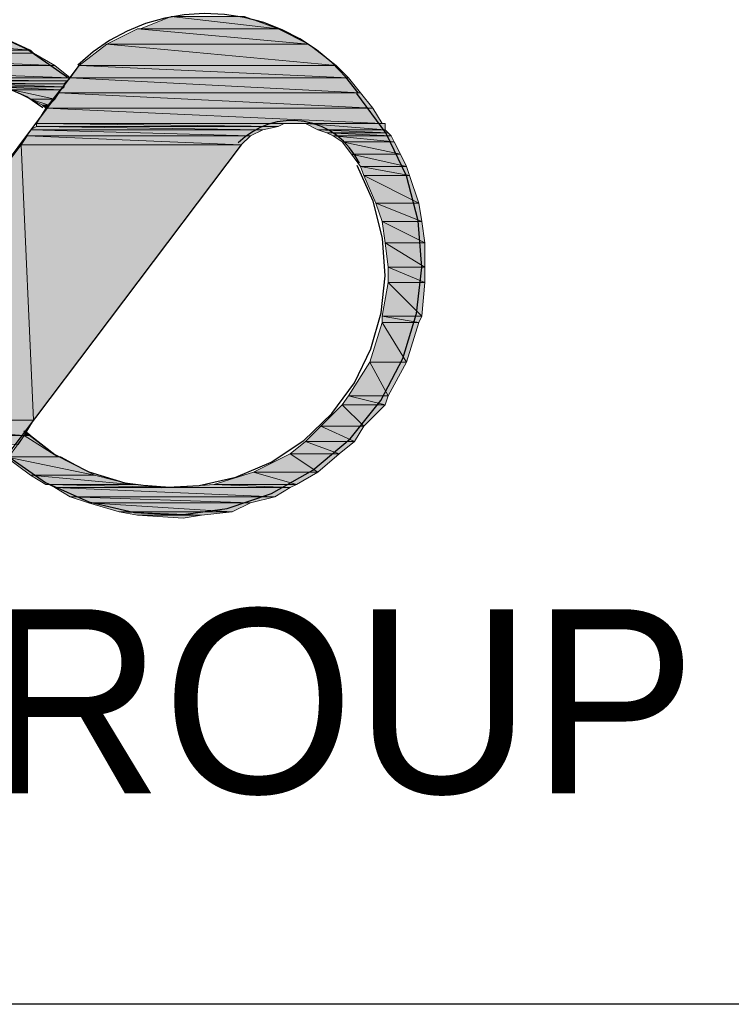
# Model space of a CAD drawing. Header units: millimetres. Extents: x 0 to 420, y 0 to 297.
# Tile 82 of 95: x 390 to 399, y 88 to 101. Entities that reach past the tile are written whole.
import ezdxf

# ---------------------------------------------------------------- set-up
doc = ezdxf.new("R2010")
doc.units = ezdxf.units.MM
doc.layers.add('FILL_FF1919', color=7, linetype='Continuous', true_color=0xff1919)
doc.layers.add('LINE_FF1919', color=7, linetype='Continuous', true_color=0xff1919)
doc.layers.add('LINE_000000', color=7, linetype='Continuous')
doc.layers.add('TEXT', color=7, linetype='Continuous')

msp = doc.modelspace()

# ---------------------------------------------------------------- hatches: boundary and pattern name
at = {"layer": 'FILL_FF1919'}
h = msp.add_hatch(color=7, dxfattribs=at)
h.dxf.hatch_style = 1
h.paths.add_polyline_path([(391.626, 101.431), (393.107, 101.261), (391.202, 101.261), (391.626, 101.431)])
h = msp.add_hatch(color=7, dxfattribs=at)
h.dxf.hatch_style = 1
h.paths.add_polyline_path([(392.642, 101.431), (391.626, 101.431), (393.107, 101.261), (392.642, 101.431)])
h = msp.add_hatch(color=7, dxfattribs=at)
h.dxf.hatch_style = 1
h.paths.add_polyline_path([(386.461, 101.219), (389.678, 100.965), (385.911, 100.965), (386.461, 101.219)])
h = msp.add_hatch(color=7, dxfattribs=at)
h.dxf.hatch_style = 1
h.paths.add_polyline_path([(389.128, 101.219), (386.461, 101.219), (389.678, 100.965), (389.128, 101.219)])
h = msp.add_hatch(color=7, dxfattribs=at)
h.dxf.hatch_style = 1
h.paths.add_polyline_path([(391.16, 101.261), (393.531, 101.05), (390.737, 101.05), (391.16, 101.261)])
h = msp.add_hatch(color=7, dxfattribs=at)
h.dxf.hatch_style = 1
h.paths.add_polyline_path([(393.107, 101.261), (391.202, 101.261), (391.16, 101.261), (393.107, 101.261)])
h = msp.add_hatch(color=7, dxfattribs=at)
h.dxf.hatch_style = 1
h.paths.add_polyline_path([(393.107, 101.261), (391.16, 101.261), (393.531, 101.05), (393.107, 101.261)])
h = msp.add_hatch(color=7, dxfattribs=at)
h.dxf.hatch_style = 1
h.paths.add_polyline_path([(391.202, 101.261), (393.107, 101.261), (391.202, 101.261)])
h = msp.add_hatch(color=7, dxfattribs=at)
h.dxf.hatch_style = 1
h.paths.add_polyline_path([(390.737, 101.05), (393.912, 100.753), (390.356, 100.753), (390.737, 101.05)])
h = msp.add_hatch(color=7, dxfattribs=at)
h.dxf.hatch_style = 1
h.paths.add_polyline_path([(393.531, 101.05), (390.737, 101.05), (393.531, 101.05)])
h = msp.add_hatch(color=7, dxfattribs=at)
h.dxf.hatch_style = 1
h.paths.add_polyline_path([(390.737, 101.05), (393.531, 101.05), (390.737, 101.05)])
h = msp.add_hatch(color=7, dxfattribs=at)
h.dxf.hatch_style = 1
h.paths.add_polyline_path([(393.531, 101.05), (390.737, 101.05), (393.912, 100.753), (393.531, 101.05)])
h = msp.add_hatch(color=7, dxfattribs=at)
h.dxf.hatch_style = 1
h.paths.add_polyline_path([(385.826, 100.923), (390.017, 100.753), (385.572, 100.753), (385.826, 100.923)])
h = msp.add_hatch(color=7, dxfattribs=at)
h.dxf.hatch_style = 1
h.paths.add_polyline_path([(385.911, 100.965), (389.721, 100.923), (385.826, 100.923), (385.911, 100.965)])
h = msp.add_hatch(color=7, dxfattribs=at)
h.dxf.hatch_style = 1
h.paths.add_polyline_path([(389.721, 100.923), (385.826, 100.923), (390.017, 100.753), (389.721, 100.923)])
h = msp.add_hatch(color=7, dxfattribs=at)
h.dxf.hatch_style = 1
h.paths.add_polyline_path([(389.678, 100.965), (385.911, 100.965), (389.721, 100.923), (389.678, 100.965)])
h = msp.add_hatch(color=7, dxfattribs=at)
h.dxf.hatch_style = 1
h.paths.add_polyline_path([(385.572, 100.753), (390.229, 100.584), (385.36, 100.584), (385.572, 100.753)])
h = msp.add_hatch(color=7, dxfattribs=at)
h.dxf.hatch_style = 1
h.paths.add_polyline_path([(390.017, 100.753), (385.572, 100.753), (390.229, 100.584), (390.017, 100.753)])
h = msp.add_hatch(color=7, dxfattribs=at)
h.dxf.hatch_style = 1
h.paths.add_polyline_path([(390.356, 100.753), (394.081, 100.584), (390.229, 100.584), (390.356, 100.753)])
h = msp.add_hatch(color=7, dxfattribs=at)
h.dxf.hatch_style = 1
h.paths.add_polyline_path([(393.912, 100.753), (390.356, 100.753), (393.912, 100.753)])
h = msp.add_hatch(color=7, dxfattribs=at)
h.dxf.hatch_style = 1
h.paths.add_polyline_path([(390.356, 100.753), (393.912, 100.753), (390.356, 100.753)])
h = msp.add_hatch(color=7, dxfattribs=at)
h.dxf.hatch_style = 1
h.paths.add_polyline_path([(393.912, 100.753), (390.356, 100.753), (394.081, 100.584), (393.912, 100.753)])
h = msp.add_hatch(color=7, dxfattribs=at)
h.dxf.hatch_style = 1
h.paths.add_polyline_path([(385.276, 100.542), (390.144, 100.499), (385.233, 100.499), (385.276, 100.542)])
h = msp.add_hatch(color=7, dxfattribs=at)
h.dxf.hatch_style = 1
h.paths.add_polyline_path([(385.36, 100.584), (390.186, 100.542), (385.276, 100.542), (385.36, 100.584)])
h = msp.add_hatch(color=7, dxfattribs=at)
h.dxf.hatch_style = 1
h.paths.add_polyline_path([(390.186, 100.542), (385.276, 100.542), (390.144, 100.499), (390.186, 100.542)])
h = msp.add_hatch(color=7, dxfattribs=at)
h.dxf.hatch_style = 1
h.paths.add_polyline_path([(390.229, 100.584), (385.36, 100.584), (390.186, 100.542), (390.229, 100.584)])
h = msp.add_hatch(color=7, dxfattribs=at)
h.dxf.hatch_style = 1
h.paths.add_polyline_path([(390.144, 100.499), (388.916, 100.499), (390.144, 100.457), (390.144, 100.499)])
h = msp.add_hatch(color=7, dxfattribs=at)
h.dxf.hatch_style = 1
h.paths.add_polyline_path([(388.916, 100.499), (390.144, 100.457), (389.17, 100.457), (388.916, 100.499)])
h = msp.add_hatch(color=7, dxfattribs=at)
h.dxf.hatch_style = 1
h.paths.add_polyline_path([(390.144, 100.457), (389.17, 100.457), (390.102, 100.415), (390.144, 100.457)])
h = msp.add_hatch(color=7, dxfattribs=at)
h.dxf.hatch_style = 1
h.paths.add_polyline_path([(389.17, 100.457), (390.102, 100.415), (389.424, 100.415), (389.17, 100.457)])
h = msp.add_hatch(color=7, dxfattribs=at)
h.dxf.hatch_style = 1
h.paths.add_polyline_path([(390.229, 100.584), (394.25, 100.372), (390.059, 100.372), (390.229, 100.584)])
h = msp.add_hatch(color=7, dxfattribs=at)
h.dxf.hatch_style = 1
h.paths.add_polyline_path([(394.081, 100.584), (390.229, 100.584), (394.25, 100.372), (394.081, 100.584)])
h = msp.add_hatch(color=7, dxfattribs=at)
h.dxf.hatch_style = 1
h.paths.add_polyline_path([(390.102, 100.415), (389.424, 100.415), (390.017, 100.288), (390.102, 100.415)])
h = msp.add_hatch(color=7, dxfattribs=at)
h.dxf.hatch_style = 1
h.paths.add_polyline_path([(389.424, 100.415), (390.017, 100.288), (389.678, 100.288), (389.424, 100.415)])
h = msp.add_hatch(color=7, dxfattribs=at)
h.dxf.hatch_style = 1
h.paths.add_polyline_path([(390.059, 100.372), (394.42, 100.161), (389.89, 100.161), (390.059, 100.372)])
h = msp.add_hatch(color=7, dxfattribs=at)
h.dxf.hatch_style = 1
h.paths.add_polyline_path([(394.25, 100.372), (390.059, 100.372), (394.42, 100.161), (394.25, 100.372)])
h = msp.add_hatch(color=7, dxfattribs=at)
h.dxf.hatch_style = 1
h.paths.add_polyline_path([(389.678, 100.288), (389.848, 100.203), (389.932, 100.203), (389.678, 100.288)])
h = msp.add_hatch(color=7, dxfattribs=at)
h.dxf.hatch_style = 1
h.paths.add_polyline_path([(389.678, 100.288), (390.017, 100.288), (389.932, 100.203), (389.678, 100.288)])
h = msp.add_hatch(color=7, dxfattribs=at)
h.dxf.hatch_style = 1
h.paths.add_polyline_path([(389.848, 100.203), (389.932, 100.203), (389.89, 100.161), (389.848, 100.203)])
h = msp.add_hatch(color=7, dxfattribs=at)
h.dxf.hatch_style = 1
h.paths.add_polyline_path([(389.89, 100.161), (394.547, 99.949), (389.763, 99.949), (389.89, 100.161)])
h = msp.add_hatch(color=7, dxfattribs=at)
h.dxf.hatch_style = 1
h.paths.add_polyline_path([(394.42, 100.161), (389.89, 100.161), (394.547, 99.949), (394.42, 100.161)])
h = msp.add_hatch(color=7, dxfattribs=at)
h.dxf.hatch_style = 1
h.paths.add_polyline_path([(389.763, 99.907), (392.896, 99.864), (389.678, 99.864), (389.763, 99.907)])
h = msp.add_hatch(color=7, dxfattribs=at)
h.dxf.hatch_style = 1
h.paths.add_polyline_path([(393.192, 99.949), (393.192, 99.949), (389.763, 99.949), (393.192, 99.949), (389.763, 99.949), (393.277, 99.949), (393.192, 99.949)])
h = msp.add_hatch(color=7, dxfattribs=at)
h.dxf.hatch_style = 1
h.paths.add_polyline_path([(393.192, 99.949), (389.763, 99.949), (393.107, 99.907), (393.192, 99.949)])
h = msp.add_hatch(color=7, dxfattribs=at)
h.dxf.hatch_style = 1
h.paths.add_polyline_path([(389.763, 99.949), (393.107, 99.907), (389.763, 99.907), (389.763, 99.949)])
h = msp.add_hatch(color=7, dxfattribs=at)
h.dxf.hatch_style = 1
h.paths.add_polyline_path([(393.107, 99.907), (389.763, 99.907), (392.896, 99.864), (393.107, 99.907)])
h = msp.add_hatch(color=7, dxfattribs=at)
h.dxf.hatch_style = 1
h.paths.add_polyline_path([(394.547, 99.949), (393.277, 99.949), (394.589, 99.949), (394.547, 99.949)])
h = msp.add_hatch(color=7, dxfattribs=at)
h.dxf.hatch_style = 1
h.paths.add_polyline_path([(393.277, 99.949), (394.589, 99.949), (393.488, 99.949), (393.277, 99.949)])
h = msp.add_hatch(color=7, dxfattribs=at)
h.dxf.hatch_style = 1
h.paths.add_polyline_path([(394.589, 99.949), (393.488, 99.949), (394.589, 99.864), (394.589, 99.949)])
h = msp.add_hatch(color=7, dxfattribs=at)
h.dxf.hatch_style = 1
h.paths.add_polyline_path([(393.488, 99.949), (394.589, 99.864), (393.658, 99.864), (393.488, 99.949)])
h = msp.add_hatch(color=7, dxfattribs=at)
h.dxf.hatch_style = 1
h.paths.add_polyline_path([(389.636, 99.78), (392.599, 99.653), (389.551, 99.653), (389.636, 99.78)])
h = msp.add_hatch(color=7, dxfattribs=at)
h.dxf.hatch_style = 1
h.paths.add_polyline_path([(389.678, 99.864), (392.726, 99.78), (389.636, 99.78), (389.678, 99.864)])
h = msp.add_hatch(color=7, dxfattribs=at)
h.dxf.hatch_style = 1
h.paths.add_polyline_path([(392.726, 99.78), (389.636, 99.78), (392.599, 99.653), (392.726, 99.78)])
h = msp.add_hatch(color=7, dxfattribs=at)
h.dxf.hatch_style = 1
h.paths.add_polyline_path([(392.896, 99.864), (389.678, 99.864), (392.726, 99.78), (392.896, 99.864)])
h = msp.add_hatch(color=7, dxfattribs=at)
h.dxf.hatch_style = 1
h.paths.add_polyline_path([(394.589, 99.864), (393.658, 99.864), (394.631, 99.822), (394.589, 99.864)])
h = msp.add_hatch(color=7, dxfattribs=at)
h.dxf.hatch_style = 1
h.paths.add_polyline_path([(393.658, 99.864), (394.631, 99.822), (393.785, 99.822), (393.658, 99.864)])
h = msp.add_hatch(color=7, dxfattribs=at)
h.dxf.hatch_style = 1
h.paths.add_polyline_path([(394.631, 99.822), (393.785, 99.822), (394.674, 99.78), (394.631, 99.822)])
h = msp.add_hatch(color=7, dxfattribs=at)
h.dxf.hatch_style = 1
h.paths.add_polyline_path([(393.785, 99.822), (394.674, 99.78), (393.869, 99.78), (393.785, 99.822)])
h = msp.add_hatch(color=7, dxfattribs=at)
h.dxf.hatch_style = 1
h.paths.add_polyline_path([(394.674, 99.78), (393.869, 99.78), (394.716, 99.695), (394.674, 99.78)])
h = msp.add_hatch(color=7, dxfattribs=at)
h.dxf.hatch_style = 1
h.paths.add_polyline_path([(393.869, 99.78), (394.716, 99.695), (393.996, 99.695), (393.869, 99.78)])
h = msp.add_hatch(color=7, dxfattribs=at)
h.dxf.hatch_style = 1
h.paths.add_polyline_path([(389.551, 99.653), (389.721, 95.843), (386.673, 95.843), (389.551, 99.653)])
h = msp.add_hatch(color=7, dxfattribs=at)
h.dxf.hatch_style = 1
h.paths.add_polyline_path([(392.599, 99.653), (389.551, 99.653), (389.721, 95.843), (392.599, 99.653)])
h = msp.add_hatch(color=7, dxfattribs=at)
h.dxf.hatch_style = 1
h.paths.add_polyline_path([(394.716, 99.695), (393.996, 99.695), (394.801, 99.526), (394.716, 99.695)])
h = msp.add_hatch(color=7, dxfattribs=at)
h.dxf.hatch_style = 1
h.paths.add_polyline_path([(393.996, 99.695), (394.801, 99.526), (394.123, 99.526), (393.996, 99.695)])
h = msp.add_hatch(color=7, dxfattribs=at)
h.dxf.hatch_style = 1
h.paths.add_polyline_path([(394.801, 99.526), (394.123, 99.526), (394.885, 99.356), (394.801, 99.526)])
h = msp.add_hatch(color=7, dxfattribs=at)
h.dxf.hatch_style = 1
h.paths.add_polyline_path([(394.123, 99.526), (394.885, 99.356), (394.25, 99.356), (394.123, 99.526)])
h = msp.add_hatch(color=7, dxfattribs=at)
h.dxf.hatch_style = 1
h.paths.add_polyline_path([(394.885, 99.356), (394.25, 99.356), (394.928, 99.229), (394.885, 99.356)])
h = msp.add_hatch(color=7, dxfattribs=at)
h.dxf.hatch_style = 1
h.paths.add_polyline_path([(394.25, 99.356), (394.928, 99.229), (394.293, 99.229), (394.25, 99.356)])
h = msp.add_hatch(color=7, dxfattribs=at)
h.dxf.hatch_style = 1
h.paths.add_polyline_path([(394.928, 99.229), (394.293, 99.229), (395.055, 98.848), (394.928, 99.229)])
h = msp.add_hatch(color=7, dxfattribs=at)
h.dxf.hatch_style = 1
h.paths.add_polyline_path([(394.293, 99.229), (395.055, 98.848), (394.462, 98.848), (394.293, 99.229)])
h = msp.add_hatch(color=7, dxfattribs=at)
h.dxf.hatch_style = 1
h.paths.add_polyline_path([(395.055, 98.848), (394.462, 98.848), (395.097, 98.594), (395.055, 98.848)])
h = msp.add_hatch(color=7, dxfattribs=at)
h.dxf.hatch_style = 1
h.paths.add_polyline_path([(394.462, 98.848), (395.097, 98.594), (394.547, 98.594), (394.462, 98.848)])
h = msp.add_hatch(color=7, dxfattribs=at)
h.dxf.hatch_style = 1
h.paths.add_polyline_path([(395.097, 98.594), (394.547, 98.594), (395.139, 98.298), (395.097, 98.594)])
h = msp.add_hatch(color=7, dxfattribs=at)
h.dxf.hatch_style = 1
h.paths.add_polyline_path([(394.547, 98.594), (395.139, 98.298), (394.589, 98.298), (394.547, 98.594)])
h = msp.add_hatch(color=7, dxfattribs=at)
h.dxf.hatch_style = 1
h.paths.add_polyline_path([(395.139, 98.298), (394.589, 98.298), (395.139, 97.959), (395.139, 98.298)])
h = msp.add_hatch(color=7, dxfattribs=at)
h.dxf.hatch_style = 1
h.paths.add_polyline_path([(394.589, 98.298), (395.139, 97.959), (394.631, 97.959), (394.589, 98.298)])
h = msp.add_hatch(color=7, dxfattribs=at)
h.dxf.hatch_style = 1
h.paths.add_polyline_path([(395.139, 97.959), (394.631, 97.959), (395.139, 97.748), (395.139, 97.959)])
h = msp.add_hatch(color=7, dxfattribs=at)
h.dxf.hatch_style = 1
h.paths.add_polyline_path([(394.631, 97.959), (395.139, 97.748), (394.631, 97.748), (394.631, 97.959)])
h = msp.add_hatch(color=7, dxfattribs=at)
h.dxf.hatch_style = 1
h.paths.add_polyline_path([(394.631, 97.748), (395.097, 97.282), (394.547, 97.282), (394.631, 97.748)])
h = msp.add_hatch(color=7, dxfattribs=at)
h.dxf.hatch_style = 1
h.paths.add_polyline_path([(395.139, 97.748), (394.631, 97.748), (395.097, 97.282), (395.139, 97.748)])
h = msp.add_hatch(color=7, dxfattribs=at)
h.dxf.hatch_style = 1
h.paths.add_polyline_path([(394.547, 97.197), (394.885, 96.647), (394.377, 96.647), (394.547, 97.197)])
h = msp.add_hatch(color=7, dxfattribs=at)
h.dxf.hatch_style = 1
h.paths.add_polyline_path([(395.097, 97.282), (394.547, 97.282), (395.055, 97.197), (395.097, 97.282)])
h = msp.add_hatch(color=7, dxfattribs=at)
h.dxf.hatch_style = 1
h.paths.add_polyline_path([(394.547, 97.282), (395.055, 97.197), (394.547, 97.197), (394.547, 97.282)])
h = msp.add_hatch(color=7, dxfattribs=at)
h.dxf.hatch_style = 1
h.paths.add_polyline_path([(395.055, 97.197), (394.547, 97.197), (394.885, 96.647), (395.055, 97.197)])
h = msp.add_hatch(color=7, dxfattribs=at)
h.dxf.hatch_style = 1
h.paths.add_polyline_path([(394.377, 96.647), (394.631, 96.181), (394.081, 96.181), (394.377, 96.647)])
h = msp.add_hatch(color=7, dxfattribs=at)
h.dxf.hatch_style = 1
h.paths.add_polyline_path([(394.885, 96.647), (394.377, 96.647), (394.885, 96.647)])
h = msp.add_hatch(color=7, dxfattribs=at)
h.dxf.hatch_style = 1
h.paths.add_polyline_path([(394.377, 96.647), (394.885, 96.647), (394.377, 96.647)])
h = msp.add_hatch(color=7, dxfattribs=at)
h.dxf.hatch_style = 1
h.paths.add_polyline_path([(394.885, 96.647), (394.377, 96.647), (394.631, 96.181), (394.885, 96.647)])
h = msp.add_hatch(color=7, dxfattribs=at)
h.dxf.hatch_style = 1
h.paths.add_polyline_path([(394.081, 96.181), (394.589, 96.054), (393.996, 96.054), (394.081, 96.181)])
h = msp.add_hatch(color=7, dxfattribs=at)
h.dxf.hatch_style = 1
h.paths.add_polyline_path([(394.631, 96.181), (394.081, 96.181), (394.589, 96.054), (394.631, 96.181)])
h = msp.add_hatch(color=7, dxfattribs=at)
h.dxf.hatch_style = 1
h.paths.add_polyline_path([(393.996, 96.054), (394.293, 95.758), (393.7, 95.758), (393.996, 96.054)])
h = msp.add_hatch(color=7, dxfattribs=at)
h.dxf.hatch_style = 1
h.paths.add_polyline_path([(394.589, 96.054), (393.996, 96.054), (394.293, 95.758), (394.589, 96.054)])
h = msp.add_hatch(color=7, dxfattribs=at)
h.dxf.hatch_style = 1
h.paths.add_polyline_path([(386.673, 95.843), (389.594, 95.631), (386.503, 95.631), (386.673, 95.843)])
h = msp.add_hatch(color=7, dxfattribs=at)
h.dxf.hatch_style = 1
h.paths.add_polyline_path([(389.721, 95.843), (386.673, 95.843), (389.594, 95.631), (389.721, 95.843)])
h = msp.add_hatch(color=7, dxfattribs=at)
h.dxf.hatch_style = 1
h.paths.add_polyline_path([(393.7, 95.758), (394.166, 95.546), (393.488, 95.546), (393.7, 95.758)])
h = msp.add_hatch(color=7, dxfattribs=at)
h.dxf.hatch_style = 1
h.paths.add_polyline_path([(394.293, 95.758), (393.7, 95.758), (394.166, 95.546), (394.293, 95.758)])
h = msp.add_hatch(color=7, dxfattribs=at)
h.dxf.hatch_style = 1
h.paths.add_polyline_path([(389.594, 95.631), (386.503, 95.631), (389.509, 95.504), (389.594, 95.631)])
h = msp.add_hatch(color=7, dxfattribs=at)
h.dxf.hatch_style = 1
h.paths.add_polyline_path([(389.594, 95.631), (390.059, 95.335), (389.382, 95.335), (389.594, 95.631)])
h = msp.add_hatch(color=7, dxfattribs=at)
h.dxf.hatch_style = 1
h.paths.add_polyline_path([(389.636, 95.673), (389.678, 95.631), (389.594, 95.631), (389.636, 95.673)])
h = msp.add_hatch(color=7, dxfattribs=at)
h.dxf.hatch_style = 1
h.paths.add_polyline_path([(389.678, 95.631), (389.594, 95.631), (390.059, 95.335), (389.678, 95.631)])
h = msp.add_hatch(color=7, dxfattribs=at)
h.dxf.hatch_style = 1
h.paths.add_polyline_path([(393.488, 95.546), (393.954, 95.377), (393.277, 95.377), (393.488, 95.546)])
h = msp.add_hatch(color=7, dxfattribs=at)
h.dxf.hatch_style = 1
h.paths.add_polyline_path([(394.166, 95.546), (393.488, 95.546), (393.954, 95.377), (394.166, 95.546)])
h = msp.add_hatch(color=7, dxfattribs=at)
h.dxf.hatch_style = 1
h.paths.add_polyline_path([(389.382, 95.335), (390.102, 95.335), (389.34, 95.335), (389.382, 95.335)])
h = msp.add_hatch(color=7, dxfattribs=at)
h.dxf.hatch_style = 1
h.paths.add_polyline_path([(390.102, 95.335), (389.34, 95.335), (390.567, 95.081), (390.102, 95.335)])
h = msp.add_hatch(color=7, dxfattribs=at)
h.dxf.hatch_style = 1
h.paths.add_polyline_path([(389.34, 95.335), (390.567, 95.081), (389.678, 95.081), (389.34, 95.335)])
h = msp.add_hatch(color=7, dxfattribs=at)
h.dxf.hatch_style = 1
h.paths.add_polyline_path([(390.059, 95.335), (389.382, 95.335), (390.102, 95.335), (390.059, 95.335)])
h = msp.add_hatch(color=7, dxfattribs=at)
h.dxf.hatch_style = 1
h.paths.add_polyline_path([(393.277, 95.377), (393.658, 95.123), (392.769, 95.123), (393.277, 95.377)])
h = msp.add_hatch(color=7, dxfattribs=at)
h.dxf.hatch_style = 1
h.paths.add_polyline_path([(393.954, 95.377), (393.277, 95.377), (393.658, 95.123), (393.954, 95.377)])
h = msp.add_hatch(color=7, dxfattribs=at)
h.dxf.hatch_style = 1
h.paths.add_polyline_path([(390.567, 95.081), (389.678, 95.081), (391.075, 94.954), (390.567, 95.081)])
h = msp.add_hatch(color=7, dxfattribs=at)
h.dxf.hatch_style = 1
h.paths.add_polyline_path([(389.678, 95.081), (391.075, 94.954), (389.89, 94.954), (389.678, 95.081)])
h = msp.add_hatch(color=7, dxfattribs=at)
h.dxf.hatch_style = 1
h.paths.add_polyline_path([(392.769, 95.123), (393.361, 94.954), (392.218, 94.954), (392.769, 95.123)])
h = msp.add_hatch(color=7, dxfattribs=at)
h.dxf.hatch_style = 1
h.paths.add_polyline_path([(393.658, 95.123), (392.769, 95.123), (393.658, 95.123)])
h = msp.add_hatch(color=7, dxfattribs=at)
h.dxf.hatch_style = 1
h.paths.add_polyline_path([(392.769, 95.123), (393.658, 95.123), (392.769, 95.123)])
h = msp.add_hatch(color=7, dxfattribs=at)
h.dxf.hatch_style = 1
h.paths.add_polyline_path([(393.658, 95.123), (392.769, 95.123), (393.361, 94.954), (393.658, 95.123)])
h = msp.add_hatch(color=7, dxfattribs=at)
h.dxf.hatch_style = 1
h.paths.add_polyline_path([(391.075, 94.954), (389.89, 94.954), (391.118, 94.954), (391.075, 94.954)])
h = msp.add_hatch(color=7, dxfattribs=at)
h.dxf.hatch_style = 1
h.paths.add_polyline_path([(389.89, 94.954), (391.118, 94.954), (389.932, 94.954), (389.89, 94.954)])
h = msp.add_hatch(color=7, dxfattribs=at)
h.dxf.hatch_style = 1
h.paths.add_polyline_path([(391.118, 94.954), (389.932, 94.954), (391.668, 94.911), (391.118, 94.954)])
h = msp.add_hatch(color=7, dxfattribs=at)
h.dxf.hatch_style = 1
h.paths.add_polyline_path([(389.932, 94.954), (391.668, 94.911), (390.017, 94.911), (389.932, 94.954)])
h = msp.add_hatch(color=7, dxfattribs=at)
h.dxf.hatch_style = 1
h.paths.add_polyline_path([(393.277, 94.911), (390.017, 94.911), (393.065, 94.784), (393.277, 94.911)])
h = msp.add_hatch(color=7, dxfattribs=at)
h.dxf.hatch_style = 1
h.paths.add_polyline_path([(390.017, 94.911), (393.065, 94.784), (390.229, 94.784), (390.017, 94.911)])
h = msp.add_hatch(color=7, dxfattribs=at)
h.dxf.hatch_style = 1
h.paths.add_polyline_path([(392.218, 94.954), (393.277, 94.911), (391.668, 94.911), (392.218, 94.954)])
h = msp.add_hatch(color=7, dxfattribs=at)
h.dxf.hatch_style = 1
h.paths.add_polyline_path([(393.361, 94.954), (392.218, 94.954), (393.277, 94.911), (393.361, 94.954)])
h = msp.add_hatch(color=7, dxfattribs=at)
h.dxf.hatch_style = 1
h.paths.add_polyline_path([(393.065, 94.784), (390.229, 94.784), (392.726, 94.7), (393.065, 94.784)])
h = msp.add_hatch(color=7, dxfattribs=at)
h.dxf.hatch_style = 1
h.paths.add_polyline_path([(390.229, 94.784), (392.726, 94.7), (390.483, 94.7), (390.229, 94.784)])
h = msp.add_hatch(color=7, dxfattribs=at)
h.dxf.hatch_style = 1
h.paths.add_polyline_path([(392.726, 94.7), (390.483, 94.7), (392.472, 94.573), (392.726, 94.7)])
h = msp.add_hatch(color=7, dxfattribs=at)
h.dxf.hatch_style = 1
h.paths.add_polyline_path([(390.483, 94.7), (392.472, 94.573), (390.906, 94.573), (390.483, 94.7)])
h = msp.add_hatch(color=7, dxfattribs=at)
h.dxf.hatch_style = 1
h.paths.add_polyline_path([(390.906, 94.573), (391.16, 94.53), (392.049, 94.53), (390.906, 94.573)])
h = msp.add_hatch(color=7, dxfattribs=at)
h.dxf.hatch_style = 1
h.paths.add_polyline_path([(390.906, 94.573), (392.472, 94.573), (392.049, 94.53), (390.906, 94.573)])
h = msp.add_hatch(color=7, dxfattribs=at)
h.dxf.hatch_style = 1
h.paths.add_polyline_path([(391.16, 94.53), (392.049, 94.53), (391.795, 94.488), (391.16, 94.53)])

# ---------------------------------------------------------------- linework, layer by layer
at = {"layer": 'LINE_000000', "lineweight": 25}
msp.add_line((410.168, 87.757), (365.167, 87.757), dxfattribs=at)
at = {"layer": 'LINE_FF1919', "lineweight": 25}
for p, q in [((386.673, 95.843), (390.356, 100.753)), ((392.599, 99.653), (389.34, 95.335))]:
    msp.add_line(p, q, dxfattribs=at)
for points in [[(390.19, 100.585), (389.627, 100.977), (389.018, 101.256), (388.379, 101.421), (387.725, 101.473), (387.072, 101.412), (386.435, 101.237), (385.831, 100.95), (385.274, 100.55)], [(394.217, 100.372), (394.045, 100.593), (393.852, 100.792), (393.64, 100.968), (393.411, 101.12), (393.166, 101.246), (392.909, 101.346), (392.642, 101.418), (392.365, 101.46), (392.086, 101.473), (391.809, 101.455), (391.538, 101.408), (391.273, 101.332), (391.019, 101.228), (390.776, 101.097), (390.548, 100.94), (390.336, 100.757)], [(389.852, 100.165), (389.629, 100.32), (389.387, 100.426), (389.134, 100.486), (388.876, 100.498), (388.62, 100.463), (388.373, 100.382), (388.142, 100.255), (387.933, 100.082)], [(389.333, 95.37), (389.888, 94.981), (390.489, 94.713), (391.12, 94.564), (391.763, 94.534), (392.401, 94.622), (393.016, 94.827), (393.59, 95.149), (394.107, 95.586), (394.53, 96.115), (394.837, 96.698), (395.025, 97.318), (395.096, 97.958), (395.049, 98.6), (394.884, 99.227), (394.599, 99.82), (394.196, 100.364)], [(394.233, 99.402), (394.172, 99.512), (394.099, 99.613), (394.015, 99.704), (393.921, 99.783), (393.818, 99.851), (393.707, 99.907), (393.59, 99.949), (393.468, 99.977), (393.342, 99.99), (393.218, 99.988), (393.095, 99.971), (392.976, 99.94), (392.861, 99.895), (392.752, 99.836), (392.65, 99.764), (392.557, 99.68)], [(389.588, 95.696), (390.018, 95.368), (390.488, 95.128), (390.986, 94.976), (391.5, 94.913), (392.017, 94.94), (392.525, 95.056), (393.011, 95.263), (393.463, 95.561), (393.854, 95.934), (394.165, 96.361), (394.392, 96.83), (394.534, 97.328), (394.589, 97.843), (394.553, 98.362), (394.424, 98.874), (394.201, 99.367)]]:
    msp.add_lwpolyline(points, dxfattribs=at)
at = {"layer": 'LINE_FF1919', "lineweight": 0}
for points in [[(391.626, 101.431), (393.107, 101.261), (391.202, 101.261), (391.626, 101.431)], [(392.642, 101.431), (391.626, 101.431), (393.107, 101.261), (392.642, 101.431)], [(386.461, 101.219), (389.678, 100.965), (385.911, 100.965), (386.461, 101.219)], [(389.128, 101.219), (386.461, 101.219), (389.678, 100.965), (389.128, 101.219)], [(391.16, 101.261), (393.531, 101.05), (390.737, 101.05), (391.16, 101.261)], [(393.107, 101.261), (391.202, 101.261), (391.16, 101.261), (393.107, 101.261)], [(393.107, 101.261), (391.16, 101.261), (393.531, 101.05), (393.107, 101.261)], [(391.202, 101.261), (393.107, 101.261), (391.202, 101.261)], [(390.737, 101.05), (393.912, 100.753), (390.356, 100.753), (390.737, 101.05)], [(393.531, 101.05), (390.737, 101.05), (393.531, 101.05)], [(390.737, 101.05), (393.531, 101.05), (390.737, 101.05)], [(393.531, 101.05), (390.737, 101.05), (393.912, 100.753), (393.531, 101.05)], [(385.826, 100.923), (390.017, 100.753), (385.572, 100.753), (385.826, 100.923)], [(385.911, 100.965), (389.721, 100.923), (385.826, 100.923), (385.911, 100.965)], [(389.721, 100.923), (385.826, 100.923), (390.017, 100.753), (389.721, 100.923)], [(389.678, 100.965), (385.911, 100.965), (389.721, 100.923), (389.678, 100.965)], [(385.572, 100.753), (390.229, 100.584), (385.36, 100.584), (385.572, 100.753)], [(390.017, 100.753), (385.572, 100.753), (390.229, 100.584), (390.017, 100.753)], [(390.356, 100.753), (394.081, 100.584), (390.229, 100.584), (390.356, 100.753)], [(393.912, 100.753), (390.356, 100.753), (393.912, 100.753)], [(390.356, 100.753), (393.912, 100.753), (390.356, 100.753)], [(393.912, 100.753), (390.356, 100.753), (394.081, 100.584), (393.912, 100.753)], [(385.276, 100.542), (390.144, 100.499), (385.233, 100.499), (385.276, 100.542)], [(385.36, 100.584), (390.186, 100.542), (385.276, 100.542), (385.36, 100.584)], [(390.186, 100.542), (385.276, 100.542), (390.144, 100.499), (390.186, 100.542)], [(390.229, 100.584), (385.36, 100.584), (390.186, 100.542), (390.229, 100.584)], [(390.144, 100.499), (388.916, 100.499), (390.144, 100.457), (390.144, 100.499)], [(388.916, 100.499), (390.144, 100.457), (389.17, 100.457), (388.916, 100.499)], [(390.144, 100.457), (389.17, 100.457), (390.102, 100.415), (390.144, 100.457)], [(389.17, 100.457), (390.102, 100.415), (389.424, 100.415), (389.17, 100.457)], [(390.229, 100.584), (394.25, 100.372), (390.059, 100.372), (390.229, 100.584)], [(394.081, 100.584), (390.229, 100.584), (394.25, 100.372), (394.081, 100.584)], [(390.102, 100.415), (389.424, 100.415), (390.017, 100.288), (390.102, 100.415)], [(389.424, 100.415), (390.017, 100.288), (389.678, 100.288), (389.424, 100.415)], [(390.059, 100.372), (394.42, 100.161), (389.89, 100.161), (390.059, 100.372)], [(394.25, 100.372), (390.059, 100.372), (394.42, 100.161), (394.25, 100.372)], [(389.678, 100.288), (389.848, 100.203), (389.932, 100.203), (389.678, 100.288)], [(389.678, 100.288), (390.017, 100.288), (389.932, 100.203), (389.678, 100.288)], [(389.848, 100.203), (389.932, 100.203), (389.89, 100.161), (389.848, 100.203)], [(389.89, 100.161), (394.547, 99.949), (389.763, 99.949), (389.89, 100.161)], [(394.42, 100.161), (389.89, 100.161), (394.547, 99.949), (394.42, 100.161)], [(389.763, 99.907), (392.896, 99.864), (389.678, 99.864), (389.763, 99.907)], [(393.192, 99.949), (393.192, 99.949), (389.763, 99.949), (393.192, 99.949), (389.763, 99.949), (393.277, 99.949), (393.192, 99.949)], [(393.192, 99.949), (389.763, 99.949), (393.107, 99.907), (393.192, 99.949)], [(389.763, 99.949), (393.107, 99.907), (389.763, 99.907), (389.763, 99.949)], [(393.107, 99.907), (389.763, 99.907), (392.896, 99.864), (393.107, 99.907)], [(394.547, 99.949), (393.277, 99.949), (394.589, 99.949), (394.547, 99.949)], [(393.277, 99.949), (394.589, 99.949), (393.488, 99.949), (393.277, 99.949)], [(394.589, 99.949), (393.488, 99.949), (394.589, 99.864), (394.589, 99.949)], [(393.488, 99.949), (394.589, 99.864), (393.658, 99.864), (393.488, 99.949)], [(389.636, 99.78), (392.599, 99.653), (389.551, 99.653), (389.636, 99.78)], [(389.678, 99.864), (392.726, 99.78), (389.636, 99.78), (389.678, 99.864)], [(392.726, 99.78), (389.636, 99.78), (392.599, 99.653), (392.726, 99.78)], [(392.896, 99.864), (389.678, 99.864), (392.726, 99.78), (392.896, 99.864)], [(394.589, 99.864), (393.658, 99.864), (394.631, 99.822), (394.589, 99.864)], [(393.658, 99.864), (394.631, 99.822), (393.785, 99.822), (393.658, 99.864)], [(394.631, 99.822), (393.785, 99.822), (394.674, 99.78), (394.631, 99.822)], [(393.785, 99.822), (394.674, 99.78), (393.869, 99.78), (393.785, 99.822)], [(394.674, 99.78), (393.869, 99.78), (394.716, 99.695), (394.674, 99.78)], [(393.869, 99.78), (394.716, 99.695), (393.996, 99.695), (393.869, 99.78)], [(389.551, 99.653), (389.721, 95.843), (386.673, 95.843), (389.551, 99.653)], [(392.599, 99.653), (389.551, 99.653), (389.721, 95.843), (392.599, 99.653)], [(394.716, 99.695), (393.996, 99.695), (394.801, 99.526), (394.716, 99.695)], [(393.996, 99.695), (394.801, 99.526), (394.123, 99.526), (393.996, 99.695)], [(394.801, 99.526), (394.123, 99.526), (394.885, 99.356), (394.801, 99.526)], [(394.123, 99.526), (394.885, 99.356), (394.25, 99.356), (394.123, 99.526)], [(394.885, 99.356), (394.25, 99.356), (394.928, 99.229), (394.885, 99.356)], [(394.25, 99.356), (394.928, 99.229), (394.293, 99.229), (394.25, 99.356)], [(394.928, 99.229), (394.293, 99.229), (395.055, 98.848), (394.928, 99.229)], [(394.293, 99.229), (395.055, 98.848), (394.462, 98.848), (394.293, 99.229)], [(395.055, 98.848), (394.462, 98.848), (395.097, 98.594), (395.055, 98.848)], [(394.462, 98.848), (395.097, 98.594), (394.547, 98.594), (394.462, 98.848)], [(395.097, 98.594), (394.547, 98.594), (395.139, 98.298), (395.097, 98.594)], [(394.547, 98.594), (395.139, 98.298), (394.589, 98.298), (394.547, 98.594)], [(395.139, 98.298), (394.589, 98.298), (395.139, 97.959), (395.139, 98.298)], [(394.589, 98.298), (395.139, 97.959), (394.631, 97.959), (394.589, 98.298)], [(395.139, 97.959), (394.631, 97.959), (395.139, 97.748), (395.139, 97.959)], [(394.631, 97.959), (395.139, 97.748), (394.631, 97.748), (394.631, 97.959)], [(394.631, 97.748), (395.097, 97.282), (394.547, 97.282), (394.631, 97.748)], [(395.139, 97.748), (394.631, 97.748), (395.097, 97.282), (395.139, 97.748)], [(394.547, 97.197), (394.885, 96.647), (394.377, 96.647), (394.547, 97.197)], [(395.097, 97.282), (394.547, 97.282), (395.055, 97.197), (395.097, 97.282)], [(394.547, 97.282), (395.055, 97.197), (394.547, 97.197), (394.547, 97.282)], [(395.055, 97.197), (394.547, 97.197), (394.885, 96.647), (395.055, 97.197)], [(394.377, 96.647), (394.631, 96.181), (394.081, 96.181), (394.377, 96.647)], [(394.885, 96.647), (394.377, 96.647), (394.885, 96.647)], [(394.377, 96.647), (394.885, 96.647), (394.377, 96.647)], [(394.885, 96.647), (394.377, 96.647), (394.631, 96.181), (394.885, 96.647)], [(394.081, 96.181), (394.589, 96.054), (393.996, 96.054), (394.081, 96.181)], [(394.631, 96.181), (394.081, 96.181), (394.589, 96.054), (394.631, 96.181)], [(393.996, 96.054), (394.293, 95.758), (393.7, 95.758), (393.996, 96.054)], [(394.589, 96.054), (393.996, 96.054), (394.293, 95.758), (394.589, 96.054)], [(386.673, 95.843), (389.594, 95.631), (386.503, 95.631), (386.673, 95.843)], [(389.721, 95.843), (386.673, 95.843), (389.594, 95.631), (389.721, 95.843)], [(393.7, 95.758), (394.166, 95.546), (393.488, 95.546), (393.7, 95.758)], [(394.293, 95.758), (393.7, 95.758), (394.166, 95.546), (394.293, 95.758)], [(389.594, 95.631), (386.503, 95.631), (389.509, 95.504), (389.594, 95.631)], [(389.594, 95.631), (390.059, 95.335), (389.382, 95.335), (389.594, 95.631)], [(389.636, 95.673), (389.678, 95.631), (389.594, 95.631), (389.636, 95.673)], [(389.678, 95.631), (389.594, 95.631), (390.059, 95.335), (389.678, 95.631)], [(393.488, 95.546), (393.954, 95.377), (393.277, 95.377), (393.488, 95.546)], [(394.166, 95.546), (393.488, 95.546), (393.954, 95.377), (394.166, 95.546)], [(389.382, 95.335), (390.102, 95.335), (389.34, 95.335), (389.382, 95.335)], [(390.102, 95.335), (389.34, 95.335), (390.567, 95.081), (390.102, 95.335)], [(389.34, 95.335), (390.567, 95.081), (389.678, 95.081), (389.34, 95.335)], [(390.059, 95.335), (389.382, 95.335), (390.102, 95.335), (390.059, 95.335)], [(393.277, 95.377), (393.658, 95.123), (392.769, 95.123), (393.277, 95.377)], [(393.954, 95.377), (393.277, 95.377), (393.658, 95.123), (393.954, 95.377)], [(390.567, 95.081), (389.678, 95.081), (391.075, 94.954), (390.567, 95.081)], [(389.678, 95.081), (391.075, 94.954), (389.89, 94.954), (389.678, 95.081)], [(392.769, 95.123), (393.361, 94.954), (392.218, 94.954), (392.769, 95.123)], [(393.658, 95.123), (392.769, 95.123), (393.658, 95.123)], [(392.769, 95.123), (393.658, 95.123), (392.769, 95.123)], [(393.658, 95.123), (392.769, 95.123), (393.361, 94.954), (393.658, 95.123)], [(391.075, 94.954), (389.89, 94.954), (391.118, 94.954), (391.075, 94.954)], [(389.89, 94.954), (391.118, 94.954), (389.932, 94.954), (389.89, 94.954)], [(391.118, 94.954), (389.932, 94.954), (391.668, 94.911), (391.118, 94.954)], [(389.932, 94.954), (391.668, 94.911), (390.017, 94.911), (389.932, 94.954)], [(393.277, 94.911), (390.017, 94.911), (393.065, 94.784), (393.277, 94.911)], [(390.017, 94.911), (393.065, 94.784), (390.229, 94.784), (390.017, 94.911)], [(392.218, 94.954), (393.277, 94.911), (391.668, 94.911), (392.218, 94.954)], [(393.361, 94.954), (392.218, 94.954), (393.277, 94.911), (393.361, 94.954)], [(393.065, 94.784), (390.229, 94.784), (392.726, 94.7), (393.065, 94.784)], [(390.229, 94.784), (392.726, 94.7), (390.483, 94.7), (390.229, 94.784)], [(392.726, 94.7), (390.483, 94.7), (392.472, 94.573), (392.726, 94.7)], [(390.483, 94.7), (392.472, 94.573), (390.906, 94.573), (390.483, 94.7)], [(390.906, 94.573), (391.16, 94.53), (392.049, 94.53), (390.906, 94.573)], [(390.906, 94.573), (392.472, 94.573), (392.049, 94.53), (390.906, 94.573)], [(391.16, 94.53), (392.049, 94.53), (391.795, 94.488), (391.16, 94.53)]]:
    msp.add_lwpolyline(points, close=True, dxfattribs=at)

# ---------------------------------------------------------------- texts
at = {"layer": 'TEXT'}
msp.add_text('LIPPO GROUP', height=2.54848, dxfattribs=at).set_placement((375.412, 90.678))

doc.saveas('drawing.dxf')
